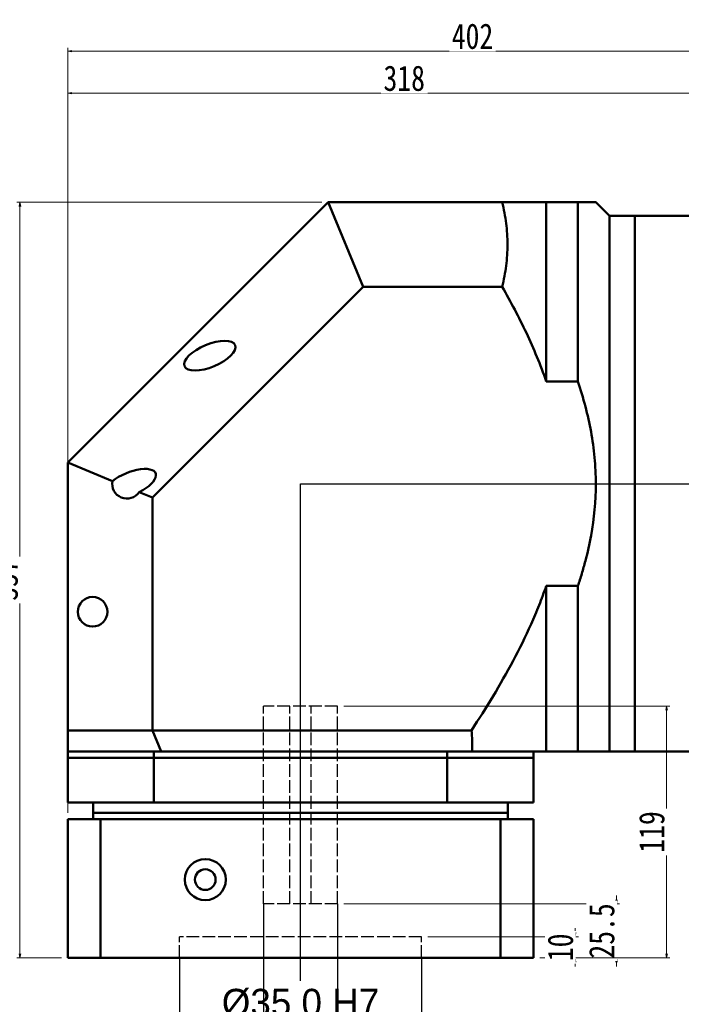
# Model space of a CAD drawing. Header units: millimetres. Extents: x 0 to 1558, y 0 to 1101.
# Tile 3 of 5: x 567 to 879, y 385 to 850. Entities that reach past the tile are written whole.
import ezdxf

# ---------------------------------------------------------------- set-up
doc = ezdxf.new("R2010")
doc.units = ezdxf.units.MM
doc.linetypes.add('ACAD_ISO02W100', pattern=[15, 12, -3])
doc.linetypes.add('CENTER', pattern=[50.8, 31.75, -6.35, 6.35, -6.35])
doc.layers.add('1-轮廓线', color=7, linetype='Continuous', lineweight=50)
for name, color, linetype in [('3-中心线', 1, 'CENTER'), ('4-虚线', 6, 'ACAD_ISO02W100'), ('7-标注线', 3, 'Continuous')]:
    doc.layers.add(name, color=color, linetype=linetype)
doc.styles.add('宋体', font='txt', dxfattribs={"width": 0.8})
doc.styles.add('样式 1', font='txt')
doc.dimstyles.new('A3', dxfattribs={"dimscale": 1.3, "dimtxt": 6.5, "dimasz": 7, "dimexe": 0.25, "dimexo": 0, "dimgap": 1.75, "dimtad": 1, "dimdec": 1, "dimzin": 1, "dimdsep": 46, "dimtxsty": '样式 1', "dimcen": 0.5, "dimadec": 0, "dimazin": 0, "dimtfac": 1, "dimtdec": 1, "dimtmove": 0, "dimatfit": 0, "dimfxl": 1, "dimlwd": -1, "dimlwe": -1, "dimarcsym": 0})
doc.dimstyles.new('A水平标注$0', dxfattribs={"dimtxt": 3.5, "dimasz": 2, "dimexe": 1.5, "dimexo": 3, "dimgap": 1.1, "dimtad": 1, "dimtoh": 1, "dimdec": 4, "dimdsep": 46, "dimtxsty": '宋体', "dimblk": 'OPEN', "dimcen": 3, "dimclrd": 3, "dimclre": 3, "dimclrt": 6, "dimadec": 0, "dimazin": 0, "dimtm": 1e-09, "dimtfac": 1, "dimtdec": 4, "dimtix": 1, "dimtmove": 0, "dimatfit": 3, "dimldrblk": 'OPEN', "dimfxl": 1, "dimtfill": 1, "dimtfillclr": 256, "dimlwd": 13, "dimlwe": 13, "dimarcsym": 0})

# ---------------------------------------------------------------- blocks, each defined once
blk = doc.blocks.new('_Open')
at = {"color": 0, "linetype": 'ByBlock', "lineweight": -2}
for p, q in [((-1, 0.17), (0, 0)), ((-1, -0.17), (0, 0)), ((0, 0), (-1, 0))]:
    blk.add_line(p, q, dxfattribs=at)
blk = doc.blocks.new('*D23')
at = {"layer": '7-标注线', "color": 3, "lineweight": 13}
for p, q in [((589.53, 475.41), (589.53, 836.75)), ((591.53, 835.25), (989.53, 835.25)), ((991.53, 722.91), (991.53, 836.75))]:
    blk.add_line(p, q, dxfattribs=at)
at = {"layer": 'Defpoints', "color": 0}
for p in [(991.53, 835.25), (991.53, 719.91), (589.53, 472.41)]:
    blk.add_point(p, dxfattribs=at)
at = {"layer": '7-标注线', "color": 3, "lineweight": 13, "xscale": 2, "yscale": 2, "zscale": 2, "rotation": 180}
blk.add_blockref('_Open', (589.53, 835.25), dxfattribs=at)
at = {"layer": '7-标注线', "color": 3, "lineweight": 13, "xscale": 2, "yscale": 2, "zscale": 2}
blk.add_blockref('_Open', (991.53, 835.25), dxfattribs=at)
at = {"layer": '7-标注线', "color": 6, "insert": (780.78, 842.21), "char_height": 12, "attachment_point": 5, "style": '宋体', "bg_fill": 3, "box_fill_scale": 1.1, "bg_fill_color": 257, "bg_fill_transparency": 0}
blk.add_mtext('402', dxfattribs=at)
blk = doc.blocks.new('*D26')
at = {"layer": '7-标注线', "color": 3, "lineweight": 13}
for p, q in [((589.53, 643.91), (589.53, 816.91)), ((905.53, 815.41), (591.53, 815.41)), ((907.53, 783.91), (907.53, 816.91))]:
    blk.add_line(p, q, dxfattribs=at)
at = {"layer": 'Defpoints', "color": 0}
for p in [(589.53, 815.41), (907.53, 780.91), (589.53, 640.91)]:
    blk.add_point(p, dxfattribs=at)
at = {"layer": '7-标注线', "color": 3, "lineweight": 13, "xscale": 2, "yscale": 2, "zscale": 2, "rotation": 180}
blk.add_blockref('_Open', (589.53, 815.41), dxfattribs=at)
at = {"layer": '7-标注线', "color": 3, "lineweight": 13, "xscale": 2, "yscale": 2, "zscale": 2}
blk.add_blockref('_Open', (907.53, 815.41), dxfattribs=at)
at = {"layer": '7-标注线', "color": 6, "insert": (748.53, 822.37), "char_height": 12, "attachment_point": 5, "style": '宋体', "bg_fill": 3, "box_fill_scale": 1.1, "bg_fill_color": 257, "bg_fill_transparency": 0}
blk.add_mtext('318', dxfattribs=at)
blk = doc.blocks.new('*D14')
at = {"layer": '7-标注线', "color": 0}
for p, q in [((682.03, 432.41), (682.03, 376.15)), ((717.03, 432.41), (717.03, 376.15)), ((691.13, 376.47), (707.93, 376.47))]:
    blk.add_line(p, q, dxfattribs=at)
for points in [[(691.13, 377.99), (691.13, 374.96), (682.03, 376.47)], [(707.93, 374.96), (707.93, 377.99), (717.03, 376.47)]]:
    blk.add_solid(points, dxfattribs=at)
at = {"layer": 'Defpoints', "color": 0}
for p in [(682.03, 432.41), (717.03, 432.41), (717.03, 376.47)]:
    blk.add_point(p, dxfattribs=at)
at = {"layer": '7-标注线', "color": 0, "insert": (699.53, 385.58), "char_height": 13, "attachment_point": 5, "style": '样式 1'}
blk.add_mtext('{\\A1;%%c35.0{}{{\\C3; H7}}}', dxfattribs=at)
blk = doc.blocks.new('*D15')
at = {"layer": '7-标注线', "color": 0}
for p, q in [((642.38, 406.91), (642.38, 350.07)), ((756.68, 406.91), (756.68, 350.07)), ((651.48, 350.39), (747.58, 350.39))]:
    blk.add_line(p, q, dxfattribs=at)
for points in [[(651.48, 351.91), (651.48, 348.88), (642.38, 350.39)], [(747.58, 348.88), (747.58, 351.91), (756.68, 350.39)]]:
    blk.add_solid(points, dxfattribs=at)
at = {"layer": 'Defpoints', "color": 0}
for p in [(642.38, 406.91), (756.68, 406.91), (756.68, 350.39)]:
    blk.add_point(p, dxfattribs=at)
at = {"layer": '7-标注线', "color": 0, "insert": (699.53, 359.5), "char_height": 13, "attachment_point": 5, "style": '样式 1'}
blk.add_mtext('%%C114.3{\\H0.7x;\\S^ G7;}', dxfattribs=at)
blk = doc.blocks.new('*D16')
at = {"layer": '7-标注线', "color": 3, "lineweight": 13}
for p, q in [((848.77, 434.41), (848.77, 436.41)), ((720.03, 432.41), (850.27, 432.41)), ((848.77, 432.41), (848.77, 406.91)), ((812.53, 406.91), (850.27, 406.91)), ((848.77, 404.91), (848.77, 402.91))]:
    blk.add_line(p, q, dxfattribs=at)
at = {"layer": 'Defpoints', "color": 0}
for p in [(717.03, 432.41), (809.53, 406.91)]:
    blk.add_point(p, dxfattribs=at)
at = {"layer": '7-标注线', "color": 3, "lineweight": 13, "xscale": 2, "yscale": 2, "zscale": 2}
for p, rotation in [((848.77, 432.41), 270), ((848.77, 406.91), 90)]:
    blk.add_blockref('_Open', p, dxfattribs=dict(at, rotation=rotation))
at = {"layer": '7-标注线', "color": 6, "insert": (841.88, 419.66), "char_height": 12, "attachment_point": 5, "rotation": 90, "style": '宋体', "bg_fill": 3, "box_fill_scale": 1.1, "bg_fill_color": 257, "bg_fill_transparency": 0}
blk.add_mtext('25.5', dxfattribs=at)
at = {"layer": 'Defpoints', "color": 0}
blk.add_point((848.77, 406.91), dxfattribs=at)
blk = doc.blocks.new('*D17')
at = {"layer": '7-标注线', "color": 3, "lineweight": 13}
for p, q in [((709.53, 763.91), (565.49, 763.91)), ((566.99, 408.91), (566.99, 761.91)), ((586.53, 406.91), (565.49, 406.91))]:
    blk.add_line(p, q, dxfattribs=at)
at = {"layer": 'Defpoints', "color": 0}
for p in [(566.99, 763.91), (712.53, 763.91), (589.53, 406.91)]:
    blk.add_point(p, dxfattribs=at)
at = {"layer": '7-标注线', "color": 3, "lineweight": 13, "xscale": 2, "yscale": 2, "zscale": 2}
for p, rotation in [((566.99, 763.91), 90), ((566.99, 406.91), 270)]:
    blk.add_blockref('_Open', p, dxfattribs=dict(at, rotation=rotation))
at = {"layer": '7-标注线', "color": 6, "insert": (560.03, 585.41), "char_height": 12, "attachment_point": 5, "rotation": 90, "style": '宋体', "bg_fill": 3, "box_fill_scale": 1.1, "bg_fill_color": 257, "bg_fill_transparency": 0}
blk.add_mtext('357', dxfattribs=at)
blk = doc.blocks.new('*D21')
at = {"layer": '7-标注线', "color": 3, "lineweight": 13}
for p, q in [((720.03, 525.91), (874, 525.91)), ((872.5, 523.91), (872.5, 408.91)), ((812.53, 406.91), (874, 406.91))]:
    blk.add_line(p, q, dxfattribs=at)
at = {"layer": 'Defpoints', "color": 0}
for p in [(717.03, 525.91), (809.53, 406.91), (872.5, 406.91)]:
    blk.add_point(p, dxfattribs=at)
at = {"layer": '7-标注线', "color": 3, "lineweight": 13, "xscale": 2, "yscale": 2, "zscale": 2}
for p, rotation in [((872.5, 525.91), 90), ((872.5, 406.91), 270)]:
    blk.add_blockref('_Open', p, dxfattribs=dict(at, rotation=rotation))
at = {"layer": '7-标注线', "color": 6, "insert": (865.53, 466.41), "char_height": 12, "attachment_point": 5, "rotation": 90, "style": '宋体', "bg_fill": 3, "box_fill_scale": 1.1, "bg_fill_color": 257, "bg_fill_transparency": 0}
blk.add_mtext('119', dxfattribs=at)
blk = doc.blocks.new('*D22')
at = {"layer": '7-标注线', "color": 3, "lineweight": 13}
for p, q in [((829.32, 418.91), (829.32, 420.91)), ((759.68, 416.91), (830.82, 416.91)), ((829.32, 416.91), (829.32, 406.91)), ((812.53, 406.91), (830.82, 406.91)), ((829.32, 404.91), (829.32, 402.91))]:
    blk.add_line(p, q, dxfattribs=at)
at = {"layer": 'Defpoints', "color": 0}
for p in [(756.68, 416.91), (809.53, 406.91)]:
    blk.add_point(p, dxfattribs=at)
at = {"layer": '7-标注线', "color": 3, "lineweight": 13, "xscale": 2, "yscale": 2, "zscale": 2}
for p, rotation in [((829.32, 416.91), 270), ((829.32, 406.91), 90)]:
    blk.add_blockref('_Open', p, dxfattribs=dict(at, rotation=rotation))
at = {"layer": '7-标注线', "color": 6, "insert": (822.35, 411.91), "char_height": 12, "attachment_point": 5, "rotation": 90, "style": '宋体', "bg_fill": 3, "box_fill_scale": 1.1, "bg_fill_color": 257, "bg_fill_transparency": 0}
blk.add_mtext('10', dxfattribs=at)
at = {"layer": 'Defpoints', "color": 0}
blk.add_point((829.32, 406.91), dxfattribs=at)

msp = doc.modelspace()

# ---------------------------------------------------------------- linework, layer by layer
at = {"layer": '1-轮廓线'}
for p, q in [((886.53338, 757.41165), (857.53338, 757.41165)), ((857.53338, 757.41165), (857.53338, 504.41166)), ((857.53338, 504.41166), (886.53338, 504.41166)), ((605.06117, 406.91165), (589.53338, 406.91165)), ((794.0056, 406.91165), (605.06117, 406.91165)), ((809.53338, 406.91165), (794.0056, 406.91165))]:
    msp.add_line(p, q, dxfattribs=at)
for radius in [9.7, 4.9]:
    msp.add_circle((654.53338, 443.91165), radius, dxfattribs=at)
at = {"layer": '3-中心线', "ltscale": 10}
msp.add_line((699.53338, 630.91166), (1003.26121, 630.91166), dxfattribs=at)
at = {"layer": '4-虚线', "ltscale": 0.5}
for p, q in [((717.03338, 432.41165), (682.03338, 432.41165)), ((756.68338, 416.91165), (642.38338, 416.91165)), ((642.38338, 406.91165), (642.38338, 416.91165)), ((756.68338, 406.91165), (756.68338, 416.91165))]:
    msp.add_line(p, q, dxfattribs=at)

# ---------------------------------------------------------------- dimensions: what is measured, and where the dimension line sits
at = {"layer": '7-标注线'}
dim = msp.add_linear_dim(base=(717.03338, 376.47392), p1=(682.03338, 432.41165), p2=(717.03338, 432.41165), text='{\\A1;%%c<>{}{{\\C3; H7}}}', dimstyle='A3', override={"dimtxt": 10, "dimgap": 1.75, "dimtad": 1, "dimdec": 1, "dimlfac": 1, "dimpost": '<>', "dimse1": 0, "dimse2": 0, "dimsd1": 0, "dimsd2": 0, "dimtol": 0, "dimlim": 0, "dimtp": 0.025, "dimtm": 0, "dimtdec": 1, "dimtofl": 1, "dimtvp": 0.1}, dxfattribs=at)
dim.commit()
dim.dimension.update_dxf_attribs({"geometry": '*D14', "text_midpoint": (699.53338, 376.47392), "dimtype": 160})
dim = msp.add_linear_dim(base=(756.68338, 350.39385), p1=(642.38338, 406.91165), p2=(756.68338, 406.91165), text='%%C<>{\\H0.7x;\\S^ G7;}', dimstyle='A3', override={"dimtxt": 10}, dxfattribs=at)
dim.commit()
dim.dimension.update_dxf_attribs({"geometry": '*D15', "text_midpoint": (699.53338, 359.49824)})

# ---------------------------------------------------------------- next in the draw order: dimensions: what is measured, and where the dimension line sits
dim = msp.add_linear_dim(base=(991.53338, 835.24812), p1=(589.53338, 472.41165), p2=(991.53338, 719.91166), dimstyle='A水平标注$0', override={"dimtxt": 12}, dxfattribs=at)
dim.commit()
dim.dimension.update_dxf_attribs({"geometry": '*D23', "text_midpoint": (780.78338, 835.24812), "dimtype": 160})

# ---------------------------------------------------------------- next in the draw order: linework, layer by layer
at = {"layer": '1-轮廓线'}
for p, q in [((815.59268, 582.60792), (815.59268, 504.41165)), ((830.53338, 582.60792), (815.59268, 582.60792)), ((830.53338, 582.60792), (830.53338, 504.41165)), ((768.81541, 504.41165), (768.81541, 501.41165)), ((809.53338, 504.41165), (809.53338, 501.41165)), ((815.59268, 504.41165), (830.53338, 504.41165)), ((845.53338, 504.41165), (857.53338, 504.41165)), ((589.53338, 480.41165), (589.53338, 501.41165)), ((630.25135, 501.41165), (589.53338, 501.41165)), ((630.25135, 501.41165), (630.25135, 480.41165)), ((630.25135, 501.41165), (768.81541, 501.41165)), ((768.81541, 480.41165), (768.81541, 501.41165)), ((809.53338, 501.41165), (768.81541, 501.41165)), ((809.53338, 501.41165), (768.81541, 501.41165)), ((809.53338, 480.41165), (809.53338, 501.41165)), ((630.25135, 480.41165), (589.53338, 480.41165)), ((601.53339, 480.41165), (601.53339, 475.41166)), ((630.25135, 480.41165), (768.81541, 480.41165)), ((809.53338, 480.41165), (768.81541, 480.41165)), ((797.53338, 475.41166), (797.53338, 480.41165)), ((601.53339, 475.41166), (601.53339, 472.41165)), ((699.53338, 475.41166), (601.53339, 475.41166)), ((797.53338, 475.41166), (699.53338, 475.41166)), ((797.53338, 472.41165), (797.53338, 475.41166)), ((589.53338, 472.41165), (589.53338, 406.91165)), ((605.06117, 472.41165), (589.53338, 472.41165)), ((605.06117, 406.91165), (605.06117, 472.41165)), ((605.06117, 472.41165), (794.0056, 472.41165)), ((794.0056, 472.41165), (794.0056, 406.91165)), ((809.53338, 472.41165), (794.0056, 472.41165)), ((809.53338, 472.41165), (809.53338, 406.91165))]:
    msp.add_line(p, q, dxfattribs=at)
for points, knots in [([(815.59268, 582.60792), (814.55278, 579.56166), (813.43269, 576.53493), (811.64448, 572.02118), (811.02963, 570.51921), (809.76996, 567.53328), (809.12543, 566.04987), (805.83472, 558.6771), (802.98597, 552.91948), (796.96688, 541.61342), (793.79609, 536.06526), (787.21, 525.12797), (783.79441, 519.73903), (780.28417, 514.41165)], [0, 0, 0, 0, 0.125, 0.125, 0.1875, 0.1875, 0.25, 0.25, 0.5, 0.5, 0.75, 0.75, 1, 1, 1, 1]), ([(780.65218, 504.41165), (783.94204, 504.41165), (787.16703, 504.41165), (793.45294, 504.41165), (796.51401, 504.41165), (800.94765, 504.41165), (802.3991, 504.41165), (805.24166, 504.41165), (806.63365, 504.41165), (810.68974, 504.41165), (813.23945, 504.41165), (815.59268, 504.41165)], [0, 0, 0, 0, 0.25, 0.25, 0.5, 0.5, 0.625, 0.625, 0.75, 0.75, 1, 1, 1, 1]), ([(830.53338, 504.41165), (832.76488, 504.41165), (834.81786, 504.41165), (838.47676, 504.41165), (840.08267, 504.41165), (841.74235, 504.41165), (842.05686, 504.41165), (842.64914, 504.41165), (842.92719, 504.41165), (843.70139, 504.41165), (844.13498, 504.41165), (845.17959, 504.41165), (845.53338, 504.41165), (845.53338, 504.41165)], [0, 0, 0, 0, 0.25, 0.25, 0.5, 0.5, 0.5625, 0.5625, 0.625, 0.625, 0.75, 0.75, 1, 1, 1, 1])]:
    msp.add_open_spline(points, degree=3, knots=knots, dxfattribs=at)
msp.add_open_spline([(780.65218, 504.41165), (780.71838, 507.74846), (780.59492, 511.08178), (780.28417, 514.41165)], degree=3, dxfattribs=at)
at = {"layer": '4-虚线', "ltscale": 0.5}
for p, q in [((717.03338, 525.91165), (682.03338, 525.91165)), ((682.03338, 432.41165), (682.03338, 525.91165)), ((694.53338, 432.41165), (694.53338, 525.91165)), ((704.53338, 432.41165), (704.53338, 525.91165)), ((717.03338, 432.41165), (717.03338, 525.91165))]:
    msp.add_line(p, q, dxfattribs=at)

# ---------------------------------------------------------------- next in the draw order: dimensions: what is measured, and where the dimension line sits
at = {"layer": '7-标注线'}
dim = msp.add_linear_dim(base=(589.53338, 815.40786), p1=(907.53338, 780.91166), p2=(589.53338, 640.91165), dimstyle='A水平标注$0', override={"dimtxt": 12}, dxfattribs=at)
dim.commit()
dim.dimension.update_dxf_attribs({"geometry": '*D26', "text_midpoint": (748.53338, 822.37378)})

# ---------------------------------------------------------------- next in the draw order: linework, layer by layer
at = {"layer": '1-轮廓线'}
for p, q in [((815.59268, 763.91165), (815.59268, 679.21538)), ((830.53338, 763.91165), (815.59268, 763.91165)), ((830.53338, 763.91165), (830.53338, 679.21538)), ((845.53338, 757.41165), (839.03338, 763.91165)), ((857.53338, 757.41165), (845.53338, 757.41165)), ((845.53338, 757.41165), (845.53338, 504.41165)), ((857.53338, 757.41165), (857.53338, 504.41165)), ((794.80282, 723.91165), (729.10192, 723.91165)), ((815.59268, 679.21538), (830.53338, 679.21538))]:
    msp.add_line(p, q, dxfattribs=at)
for points, knots in [([(794.80282, 723.91165), (795.62118, 727.23194), (796.24252, 730.55591), (797.07454, 737.21152), (797.28517, 740.54316), (797.28792, 747.21426), (797.08002, 750.55372), (796.45573, 755.56875), (796.19529, 757.24318), (795.57325, 760.58521), (795.21213, 762.25096), (794.80282, 763.91165)], [0, 0, 0, 0, 0.25, 0.25, 0.5, 0.5, 0.75, 0.75, 0.875, 0.875, 1, 1, 1, 1]), ([(815.59268, 763.91165), (814.265, 763.91165), (812.80845, 763.91165), (810.45638, 763.91165), (809.64446, 763.91165), (807.9688, 763.91165), (807.10837, 763.91165), (802.70578, 763.91165), (798.86391, 763.91165), (794.80282, 763.91165)], [0, 0, 0, 0, 0.25, 0.25, 0.375, 0.375, 0.5, 0.5, 1, 1, 1, 1]), ([(838.95322, 763.91165), (838.96069, 763.91165), (838.98237, 763.91165), (838.14013, 763.91165), (836.4241, 763.91165), (833.91487, 763.91165), (831.66061, 763.91165), (830.53338, 763.91165)], [0, 0, 0, 0, 0.115109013, 0.333913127, 0.552741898, 0.776352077, 1, 1, 1, 1]), ([(794.80282, 723.91165), (798.87636, 716.8031), (802.71574, 709.56341), (807.9747, 698.42378), (809.64372, 694.66355), (812.77995, 687.03005), (814.2472, 683.15681), (815.59268, 679.21538)], [0, 0, 0, 0, 0.5, 0.5, 0.75, 0.75, 1, 1, 1, 1]), ([(830.53338, 582.60792), (831.19551, 584.54755), (831.82712, 586.50094), (833.02393, 590.43767), (833.58945, 592.42224), (835.17566, 598.41717), (836.0765, 602.43296), (838.26539, 614.54316), (839.03595, 622.70089), (839.03273, 633.01628), (838.98371, 635.09004), (838.79039, 639.2145), (838.64635, 641.26741), (838.07715, 647.39919), (837.5148, 651.45108), (835.32551, 663.50795), (833.19647, 671.41418), (830.53338, 679.21538)], [0, 0, 0, 0, 0.0625, 0.0625, 0.125, 0.125, 0.25, 0.25, 0.5, 0.5, 0.5625, 0.5625, 0.625, 0.625, 0.75, 0.75, 1, 1, 1, 1])]:
    msp.add_open_spline(points, degree=3, knots=knots, dxfattribs=at)

# ---------------------------------------------------------------- next in the draw order: dimensions: what is measured, and where the dimension line sits
at = {"layer": '7-标注线'}
for base, p1, p2, picture, middle in [((566.99381, 763.91165), (589.53338, 406.91165), (712.53338, 763.91165), '*D17', (560.02788, 585.41165)), ((848.77484, 406.91165), (717.03338, 432.41165), (809.53338, 406.91165), '*D16', (841.87596, 419.66165))]:
    dim = msp.add_linear_dim(base=base, p1=p1, p2=p2, angle=90, dimstyle='A水平标注$0', override={"dimtxt": 12, "dimblk": 'Open', "dimtfill": 1, "dimtfillclr": 256}, dxfattribs=at)
    dim.commit()
    dim.dimension.update_dxf_attribs({"geometry": picture, "text_midpoint": middle})

# ---------------------------------------------------------------- next in the draw order: linework, layer by layer
at = {"layer": '1-轮廓线'}
for p, q in [((589.53338, 640.91165), (712.53338, 763.91165)), ((729.10192, 723.91165), (712.53338, 763.91165)), ((712.53338, 763.91165), (794.80282, 763.91165)), ((729.10192, 723.91165), (629.53338, 624.34311)), ((610.64672, 632.16622), (589.53338, 640.91165)), ((589.53338, 514.41165), (589.53338, 640.91165)), ((629.53338, 624.34311), (623.2901, 626.92916)), ((629.53338, 624.34311), (629.53338, 514.41165)), ((589.53338, 514.41165), (629.53338, 514.41165)), ((589.53338, 504.41165), (589.53338, 514.41165)), ((629.53338, 514.41165), (633.67552, 504.41165)), ((629.53338, 514.41165), (780.28417, 514.41165)), ((633.67552, 504.41165), (589.53338, 504.41165)), ((589.53338, 504.41165), (589.53338, 501.41165)), ((630.25135, 504.41165), (630.25135, 501.41165)), ((780.65218, 504.41165), (633.67552, 504.41165)), ((630.25135, 501.41165), (589.53338, 501.41165)), ((768.81541, 501.41165), (630.25135, 501.41165))]:
    msp.add_line(p, q, dxfattribs=at)
msp.add_circle((601.32245, 570.41165), 7, dxfattribs=at)
msp.add_arc((617.53338, 630.91165), 7, 169.6754412, 325.3245588, dxfattribs=at)
msp.add_ellipse((656.70565, 691.41165), major_axis=(11.94975, 4.94975), ratio=0.414213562, dxfattribs=at)
msp.add_ellipse((619.13136, 630.91165), major_axis=(11.94975, 4.94975), ratio=0.414213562, start_param=4.892586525, end_param=8.459182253, dxfattribs=at)
at = {"layer": '3-中心线', "ltscale": 10}
msp.add_line((699.53338, 396.02516), (699.53338, 630.91166), dxfattribs=at)

# ---------------------------------------------------------------- next in the draw order: dimensions: what is measured, and where the dimension line sits
at = {"layer": '7-标注线'}
dim = msp.add_linear_dim(base=(872.49659, 406.91165), p1=(717.03338, 525.91165), p2=(809.53339, 406.91165), angle=90, dimstyle='A水平标注$0', override={"dimtxt": 12, "dimblk": 'Open', "dimtfill": 1, "dimtfillclr": 256}, dxfattribs=at)
dim.commit()
dim.dimension.update_dxf_attribs({"geometry": '*D21', "text_midpoint": (865.53067, 466.41165)})

# ---------------------------------------------------------------- next in the draw order: dimensions: what is measured, and where the dimension line sits
dim = msp.add_linear_dim(base=(829.31661, 406.91165), p1=(756.68338, 416.91165), p2=(809.53339, 406.91165), angle=90, dimstyle='A水平标注$0', override={"dimtxt": 12, "dimblk": 'Open', "dimtfill": 1, "dimtfillclr": 256}, dxfattribs=at)
dim.commit()
dim.dimension.update_dxf_attribs({"geometry": '*D22', "text_midpoint": (822.35069, 411.91165)})

doc.saveas('drawing.dxf')
